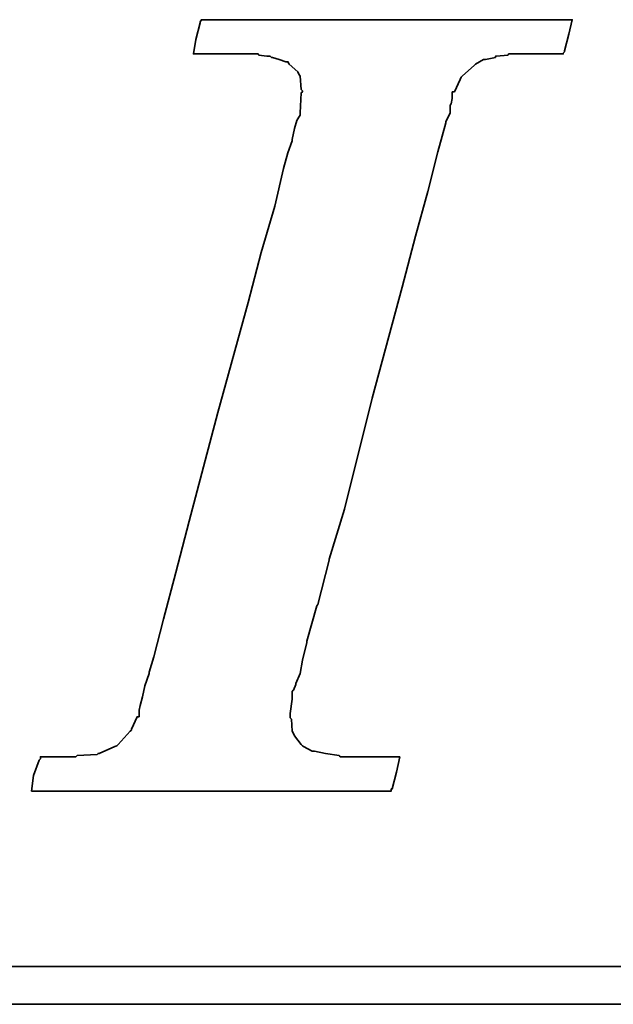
# Model space of a CAD drawing. Header units: millimetres. Extents: x -96 to 611, y -107 to 115.
# Tile 81 of 97: x 396.18 to 397.86, y 2.57 to 5.36. Entities that reach past the tile are written whole.
import ezdxf

# ---------------------------------------------------------------- set-up
doc = ezdxf.new("R2010")
doc.units = ezdxf.units.MM
doc.layers.add('DIM', color=4, linetype='Continuous')
doc.layers.add('layer 1', color=7, linetype='Continuous')

# ---------------------------------------------------------------- blocks, each defined once
blk = doc.blocks.new('TBI MOTION logo(完整正式版)')
at = {"layer": 'layer 1', "color": 22, "lineweight": 35}
for points, knots in [([(-40.59125, -7.94375), (-40.59125, -7.94375), (-40.97375, -7.94375), (-40.97375, -7.94375), (-40.97375, -7.94375), (-40.97375, -7.94375), (-41.38125, -7.94375), (-41.38125, -7.94375), (-41.38125, -7.94375), (-41.38125, -7.94375), (-41.54875, -7.94375), (-41.54875, -7.94375), (-41.54875, -7.94375), (-41.54875, -7.94375), (-41.59875, -7.94375), (-41.59875, -7.94375), (-41.59875, -7.94375), (-41.59875, -7.94375), (-41.88375, -7.94375), (-41.88375, -7.94375), (-41.88375, -7.94375), (-41.88375, -7.94375), (-41.90875, -7.91875), (-41.90875, -7.91875), (-41.90875, -7.91875), (-41.90875, -7.91875), (-42.19875, -7.87125), (-42.19875, -7.87125), (-42.19875, -7.87125), (-42.19875, -7.87125), (-42.43875, -7.82375), (-42.43875, -7.82375), (-42.43875, -7.82375), (-42.43875, -7.82375), (-42.45875, -7.82375), (-42.45875, -7.82375), (-42.45875, -7.82375), (-42.45875, -7.82375), (-42.48625, -7.82375), (-42.48625, -7.82375), (-42.48625, -7.82375), (-42.48625, -7.82375), (-42.67625, -7.72375), (-42.67625, -7.72375), (-42.67625, -7.72375), (-42.67625, -7.72375), (-42.70125, -7.70375), (-42.70125, -7.70375), (-42.70125, -7.70375), (-42.70125, -7.70375), (-42.72375, -7.67875), (-42.72375, -7.67875), (-42.72375, -7.67875), (-42.72375, -7.67875), (-42.86875, -7.48875), (-42.86875, -7.48875), (-42.86875, -7.48875), (-42.86875, -7.48875), (-42.89375, -7.43875), (-42.89375, -7.43875), (-42.89375, -7.43875), (-42.89375, -7.43875), (-42.91875, -7.38875), (-42.91875, -7.38875), (-42.91875, -7.38875), (-42.91875, -7.38875), (-42.93875, -7.12875), (-42.93875, -7.12875), (-42.93875, -7.12875), (-42.93875, -7.12875), (-42.96375, -7.10375), (-42.96375, -7.10375), (-42.96375, -7.10375), (-42.96375, -7.10375), (-42.96375, -7.05375), (-42.96375, -7.05375), (-42.96375, -7.05375), (-42.96375, -7.05375), (-42.96375, -7.00875), (-42.96375, -7.00875), (-42.96375, -7.00875), (-42.96375, -7.00875), (-42.91875, -6.69625), (-42.91875, -6.69625), (-42.91875, -6.69625), (-42.91875, -6.69625), (-42.91875, -6.62375), (-42.91875, -6.62375), (-42.91875, -6.62375), (-42.91875, -6.62375), (-42.91875, -6.59625), (-42.91875, -6.59625), (-42.91875, -6.59625), (-42.91875, -6.59625), (-42.91875, -6.57375), (-42.91875, -6.57375), (-42.91875, -6.57375), (-42.91875, -6.57375), (-42.91875, -6.52875), (-42.91875, -6.52875), (-42.91875, -6.52875), (-42.91875, -6.52875), (-42.89375, -6.50375), (-42.89375, -6.50375), (-42.89375, -6.50375), (-42.89375, -6.50375), (-42.84375, -6.38375), (-42.84375, -6.38375), (-42.84375, -6.38375), (-42.84375, -6.38375), (-42.84375, -6.35875), (-42.84375, -6.35875), (-42.84375, -6.35875), (-42.84375, -6.35875), (-42.74625, -6.14375), (-42.74625, -6.14375), (-42.74625, -6.14375), (-42.74625, -6.14375), (-42.70125, -5.85375), (-42.70125, -5.85375), (-42.70125, -5.85375), (-42.70125, -5.85375), (-42.60375, -5.47125), (-42.60375, -5.47125), (-42.60375, -5.47125), (-42.60375, -5.47125), (-42.60375, -5.44875), (-42.60375, -5.44875), (-42.60375, -5.44875), (-42.60375, -5.44875), (-42.38875, -4.67875), (-42.38875, -4.67875), (-42.38875, -4.67875), (-42.38875, -4.67875), (-42.36375, -4.65375), (-42.36375, -4.65375), (-42.36375, -4.65375), (-42.36375, -4.65375), (-42.12375, -3.69625), (-42.12375, -3.69625), (-42.12375, -3.69625), (-42.12375, -3.69625), (-42.12375, -3.67374), (-42.12375, -3.67374), (-42.12375, -3.67374), (-42.12375, -3.67374), (-41.78875, -2.59374), (-41.78875, -2.59374), (-41.78875, -2.59374), (-41.78875, -2.59374), (-41.18875, -0.19375), (-41.18875, -0.19375), (-41.18875, -0.19375), (-41.18875, -0.19375), (-40.54375, 2.20624), (-40.54375, 2.20624), (-40.54375, 2.20624), (-40.54375, 2.20624), (-40.25375, 3.30875), (-40.25375, 3.30875), (-40.25375, 3.30875), (-40.25375, 3.30875), (-39.98875, 4.27125), (-39.98875, 4.27125), (-39.98875, 4.27125), (-39.98875, 4.27125), (-39.77375, 5.13125), (-39.77375, 5.13125), (-39.77375, 5.13125), (-39.77375, 5.13125), (-39.67875, 5.47125), (-39.67875, 5.47125), (-39.67875, 5.47125), (-39.67875, 5.47125), (-39.60375, 5.75625), (-39.60375, 5.75625), (-39.60375, 5.75625), (-39.60375, 5.75625), (-39.60375, 5.78125), (-39.60375, 5.78125), (-39.60375, 5.78125), (-39.60375, 5.78125), (-39.50875, 5.97125), (-39.50875, 5.97125), (-39.50875, 5.97125), (-39.50875, 5.97125), (-39.50875, 6.13875), (-39.50875, 6.13875), (-39.50875, 6.13875), (-39.50875, 6.13875), (-39.48625, 6.16625), (-39.48625, 6.16625), (-39.48625, 6.16625), (-39.48625, 6.16625), (-39.46125, 6.28625), (-39.46125, 6.28625), (-39.46125, 6.28625), (-39.46125, 6.28625), (-39.46125, 6.42625), (-39.46125, 6.42625), (-39.46125, 6.42625), (-39.46125, 6.42625), (-39.41375, 6.42625), (-39.41375, 6.42625), (-39.41375, 6.42625), (-39.41375, 6.42625), (-39.29375, 6.69125), (-39.29375, 6.69125), (-39.29375, 6.69125), (-39.29375, 6.69125), (-39.26875, 6.74125), (-39.26875, 6.74125), (-39.26875, 6.74125), (-39.26875, 6.74125), (-39.24375, 6.76625), (-39.24375, 6.76625), (-39.24375, 6.76625), (-39.24375, 6.76625), (-38.98375, 7.00624), (-38.98375, 7.00624), (-38.98375, 7.00624), (-38.98375, 7.00624), (-38.95625, 7.02624), (-38.95625, 7.02624), (-38.95625, 7.02624), (-38.95625, 7.02624), (-38.78875, 7.12624), (-38.78875, 7.12624), (-38.78875, 7.12624), (-38.78875, 7.12624), (-38.76375, 7.12624), (-38.76375, 7.12624), (-38.76375, 7.12624), (-38.76375, 7.12624), (-38.74375, 7.12624), (-38.74375, 7.12624), (-38.74375, 7.12624), (-38.74375, 7.12624), (-38.52875, 7.17125), (-38.52875, 7.17125), (-38.52875, 7.17125), (-38.52875, 7.17125), (-38.52875, 7.19624), (-38.52875, 7.19624), (-38.52875, 7.19624), (-38.52875, 7.19624), (-38.50375, 7.19624), (-38.50375, 7.19624), (-38.50375, 7.19624), (-38.50375, 7.19624), (-38.26125, 7.21875), (-38.26125, 7.21875), (-38.26125, 7.21875), (-38.26125, 7.21875), (-38.23875, 7.24624), (-38.23875, 7.24624), (-38.23875, 7.24624), (-38.23875, 7.24624), (-38.21625, 7.24624), (-38.21625, 7.24624), (-38.21625, 7.24624), (-38.21625, 7.24624), (-38.18875, 7.24624), (-38.18875, 7.24624), (-38.18875, 7.24624), (-38.18875, 7.24624), (-37.90375, 7.24624), (-37.90375, 7.24624), (-37.90375, 7.24624), (-37.90375, 7.24624), (-37.85375, 7.24624), (-37.85375, 7.24624), (-37.85375, 7.24624), (-37.85375, 7.24624), (-37.75875, 7.24624), (-37.75875, 7.24624), (-37.75875, 7.24624), (-37.75875, 7.24624), (-37.42375, 7.24624), (-37.42375, 7.24624), (-37.42375, 7.24624), (-37.42375, 7.24624), (-37.08875, 7.24624), (-37.08875, 7.24624), (-37.08875, 7.24624), (-37.08875, 7.24624), (-37.06375, 7.24624), (-37.06375, 7.24624), (-37.06375, 7.24624), (-37.06375, 7.24624), (-37.06375, 7.26624), (-37.06375, 7.26624), (-37.06375, 7.26624), (-37.06375, 7.26624), (-37.03875, 7.29125), (-37.03875, 7.29125), (-37.03875, 7.29125), (-37.03875, 7.29125), (-37.03875, 7.31625), (-37.03875, 7.31625), (-37.03875, 7.31625), (-37.03875, 7.31625), (-36.94125, 7.67625), (-36.94125, 7.67625), (-36.94125, 7.67625), (-36.94125, 7.67625), (-36.86875, 7.98625), (-36.86875, 7.98625), (-36.86875, 7.98625), (-36.86875, 7.98625), (-36.98875, 7.98625), (-36.98875, 7.98625), (-36.98875, 7.98625), (-36.98875, 7.98625), (-37.42375, 7.98625), (-37.42375, 7.98625), (-37.42375, 7.98625), (-37.42375, 7.98625), (-37.94875, 7.98625), (-37.94875, 7.98625), (-37.94875, 7.98625), (-37.94875, 7.98625), (-38.57375, 7.98625), (-38.57375, 7.98625), (-38.57375, 7.98625), (-38.57375, 7.98625), (-39.29375, 7.98625), (-39.29375, 7.98625), (-39.29375, 7.98625), (-39.29375, 7.98625), (-40.82875, 7.98625), (-40.82875, 7.98625), (-40.82875, 7.98625), (-40.82875, 7.98625), (-42.36375, 7.98625), (-42.36375, 7.98625), (-42.36375, 7.98625), (-42.36375, 7.98625), (-43.08375, 7.98625), (-43.08375, 7.98625), (-43.08375, 7.98625), (-43.08375, 7.98625), (-43.70875, 7.98625), (-43.70875, 7.98625), (-43.70875, 7.98625), (-43.70875, 7.98625), (-44.23375, 7.98625), (-44.23375, 7.98625), (-44.23375, 7.98625), (-44.23375, 7.98625), (-44.66875, 7.98625), (-44.66875, 7.98625), (-44.66875, 7.98625), (-44.66875, 7.98625), (-44.88375, 7.98625), (-44.88375, 7.98625), (-44.88375, 7.98625), (-44.88375, 7.98625), (-44.90875, 7.94125), (-44.90875, 7.94125), (-44.90875, 7.94125), (-44.90875, 7.94125), (-44.90875, 7.91625), (-44.90875, 7.91625), (-44.90875, 7.91625), (-44.90875, 7.91625), (-45.00375, 7.55625), (-45.00375, 7.55625), (-45.00375, 7.55625), (-45.00375, 7.55625), (-45.05375, 7.24624), (-45.05375, 7.24624), (-45.05375, 7.24624), (-45.05375, 7.24624), (-44.61875, 7.24624), (-44.61875, 7.24624), (-44.61875, 7.24624), (-44.61875, 7.24624), (-44.11375, 7.24624), (-44.11375, 7.24624), (-44.11375, 7.24624), (-44.11375, 7.24624), (-43.99375, 7.24624), (-43.99375, 7.24624), (-43.99375, 7.24624), (-43.99375, 7.24624), (-43.94625, 7.24624), (-43.94625, 7.24624), (-43.94625, 7.24624), (-43.94625, 7.24624), (-43.92374, 7.24624), (-43.92374, 7.24624), (-43.92374, 7.24624), (-43.92374, 7.24624), (-43.65875, 7.24624), (-43.65875, 7.24624), (-43.65875, 7.24624), (-43.65875, 7.24624), (-43.63875, 7.21875), (-43.63875, 7.21875), (-43.63875, 7.21875), (-43.63875, 7.21875), (-43.46875, 7.19624), (-43.46875, 7.19624), (-43.46875, 7.19624), (-43.46875, 7.19624), (-43.39875, 7.19624), (-43.39875, 7.19624), (-43.39875, 7.19624), (-43.39875, 7.19624), (-43.37125, 7.17125), (-43.37125, 7.17125), (-43.37125, 7.17125), (-43.37125, 7.17125), (-43.34875, 7.17125), (-43.34875, 7.17125), (-43.34875, 7.17125), (-43.34875, 7.17125), (-43.20375, 7.12624), (-43.20375, 7.12624), (-43.20375, 7.12624), (-43.20375, 7.12624), (-43.05875, 7.07624), (-43.05875, 7.07624), (-43.05875, 7.07624), (-43.05875, 7.07624), (-43.01375, 7.07624), (-43.01375, 7.07624), (-43.01375, 7.07624), (-43.01375, 7.07624), (-42.98875, 7.02624), (-42.98875, 7.02624), (-42.98875, 7.02624), (-42.98875, 7.02624), (-42.79875, 6.86125), (-42.79875, 6.86125), (-42.79875, 6.86125), (-42.79875, 6.86125), (-42.77375, 6.81125), (-42.77375, 6.81125), (-42.77375, 6.81125), (-42.77375, 6.81125), (-42.74625, 6.76625), (-42.74625, 6.76625), (-42.74625, 6.76625), (-42.74625, 6.76625), (-42.72375, 6.47625), (-42.72375, 6.47625), (-42.72375, 6.47625), (-42.72375, 6.47625), (-42.70125, 6.45124), (-42.70125, 6.45124), (-42.70125, 6.45124), (-42.70125, 6.45124), (-42.70125, 6.42625), (-42.70125, 6.42625), (-42.70125, 6.42625), (-42.70125, 6.42625), (-42.72375, 6.40625), (-42.72375, 6.40625), (-42.72375, 6.40625), (-42.72375, 6.40625), (-42.74625, 5.97125), (-42.74625, 5.97125), (-42.74625, 5.97125), (-42.74625, 5.97125), (-42.74625, 5.94625), (-42.74625, 5.94625), (-42.74625, 5.94625), (-42.74625, 5.94625), (-42.74625, 5.92625), (-42.74625, 5.92625), (-42.74625, 5.92625), (-42.74625, 5.92625), (-42.77375, 5.87625), (-42.77375, 5.87625), (-42.77375, 5.87625), (-42.77375, 5.87625), (-42.81875, 5.80625), (-42.81875, 5.80625), (-42.81875, 5.80625), (-42.81875, 5.80625), (-42.86875, 5.63625), (-42.86875, 5.63625), (-42.86875, 5.63625), (-42.86875, 5.63625), (-42.91875, 5.39625), (-42.91875, 5.39625), (-42.91875, 5.39625), (-42.91875, 5.39625), (-42.91875, 5.37124), (-42.91875, 5.37124), (-42.91875, 5.37124), (-42.91875, 5.37124), (-43.01375, 5.10874), (-43.01375, 5.10874), (-43.01375, 5.10874), (-43.01375, 5.10874), (-43.10875, 4.77124), (-43.10875, 4.77124), (-43.10875, 4.77124), (-43.10875, 4.77124), (-43.29875, 3.95625), (-43.29875, 3.95625), (-43.29875, 3.95625), (-43.29875, 3.95625), (-43.58875, 2.95125), (-43.58875, 2.95125), (-43.58875, 2.95125), (-43.58875, 2.95125), (-43.87375, 1.87125), (-43.87375, 1.87125), (-43.87375, 1.87125), (-43.87375, 1.87125), (-44.52625, -0.50374), (-44.52625, -0.50374), (-44.52625, -0.50374), (-44.52625, -0.50374), (-45.14875, -2.85375), (-45.14875, -2.85375), (-45.14875, -2.85375), (-45.14875, -2.85375), (-45.43375, -3.95875), (-45.43375, -3.95875), (-45.43375, -3.95875), (-45.43375, -3.95875), (-45.69875, -4.96875), (-45.69875, -4.96875), (-45.69875, -4.96875), (-45.69875, -4.96875), (-45.91375, -5.78375), (-45.91375, -5.78375), (-45.91375, -5.78375), (-45.91375, -5.78375), (-46.01375, -6.11875), (-46.01375, -6.11875), (-46.01375, -6.11875), (-46.01375, -6.11875), (-46.01375, -6.14375), (-46.01375, -6.14375), (-46.01375, -6.14375), (-46.01375, -6.14375), (-46.10875, -6.40875), (-46.10875, -6.40875), (-46.10875, -6.40875), (-46.10875, -6.40875), (-46.15375, -6.64875), (-46.15375, -6.64875), (-46.15375, -6.64875), (-46.15375, -6.64875), (-46.20375, -6.83875), (-46.20375, -6.83875), (-46.20375, -6.83875), (-46.20375, -6.83875), (-46.22875, -6.93375), (-46.22875, -6.93375), (-46.22875, -6.93375), (-46.22875, -6.93375), (-46.22875, -7.07875), (-46.22875, -7.07875), (-46.22875, -7.07875), (-46.22875, -7.07875), (-46.27375, -7.07875), (-46.27375, -7.07875), (-46.27375, -7.07875), (-46.27375, -7.07875), (-46.39375, -7.34375), (-46.39375, -7.34375), (-46.39375, -7.34375), (-46.39375, -7.34375), (-46.39375, -7.36875), (-46.39375, -7.36875), (-46.39375, -7.36875), (-46.39375, -7.36875), (-46.42125, -7.38875), (-46.42125, -7.38875), (-46.42125, -7.38875), (-46.42125, -7.38875), (-46.68375, -7.67875), (-46.68375, -7.67875), (-46.68375, -7.67875), (-46.68375, -7.67875), (-46.70875, -7.70375), (-46.70875, -7.70375), (-46.70875, -7.70375), (-46.70875, -7.70375), (-46.75375, -7.72375), (-46.75375, -7.72375), (-46.75375, -7.72375), (-46.75375, -7.72375), (-47.08875, -7.87125), (-47.08875, -7.87125), (-47.08875, -7.87125), (-47.08875, -7.87125), (-47.11625, -7.87125), (-47.11625, -7.87125), (-47.11625, -7.87125), (-47.11625, -7.87125), (-47.13875, -7.89375), (-47.13875, -7.89375), (-47.13875, -7.89375), (-47.13875, -7.89375), (-47.56875, -7.91875), (-47.56875, -7.91875), (-47.56875, -7.91875), (-47.56875, -7.91875), (-47.59625, -7.94375), (-47.59625, -7.94375), (-47.59625, -7.94375), (-47.59625, -7.94375), (-47.64375, -7.94375), (-47.64375, -7.94375), (-47.64375, -7.94375), (-47.64375, -7.94375), (-47.73625, -7.94375), (-47.73625, -7.94375), (-47.73625, -7.94375), (-47.73625, -7.94375), (-48.07375, -7.94375), (-48.07375, -7.94375), (-48.07375, -7.94375), (-48.07375, -7.94375), (-48.36125, -7.94375), (-48.36125, -7.94375), (-48.36125, -7.94375), (-48.36125, -7.94375), (-48.36125, -7.96625), (-48.36125, -7.96625), (-48.36125, -7.96625), (-48.36125, -7.96625), (-48.36125, -7.99125), (-48.36125, -7.99125), (-48.36125, -7.99125), (-48.36125, -7.99125), (-48.38875, -8.01375), (-48.38875, -8.01375), (-48.38875, -8.01375), (-48.38875, -8.01375), (-48.50875, -8.34875), (-48.50875, -8.34875), (-48.50875, -8.34875), (-48.50875, -8.34875), (-48.55375, -8.68625), (-48.55375, -8.68625), (-48.55375, -8.68625), (-48.55375, -8.68625), (-48.45875, -8.68625), (-48.45875, -8.68625), (-48.45875, -8.68625), (-48.45875, -8.68625), (-48.07375, -8.68625), (-48.07375, -8.68625), (-48.07375, -8.68625), (-48.07375, -8.68625), (-47.52375, -8.68625), (-47.52375, -8.68625), (-47.52375, -8.68625), (-47.52375, -8.68625), (-46.92375, -8.68625), (-46.92375, -8.68625), (-46.92375, -8.68625), (-46.92375, -8.68625), (-46.25375, -8.68625), (-46.25375, -8.68625), (-46.25375, -8.68625), (-46.25375, -8.68625), (-46.20375, -8.68625), (-46.20375, -8.68625), (-46.20375, -8.68625), (-46.20375, -8.68625), (-44.71375, -8.68625), (-44.71375, -8.68625), (-44.71375, -8.68625), (-44.71375, -8.68625), (-43.22875, -8.68625), (-43.22875, -8.68625), (-43.22875, -8.68625), (-43.22875, -8.68625), (-42.55875, -8.68625), (-42.55875, -8.68625), (-42.55875, -8.68625), (-42.55875, -8.68625), (-42.50875, -8.68625), (-42.50875, -8.68625), (-42.50875, -8.68625), (-42.50875, -8.68625), (-41.93375, -8.68625), (-41.93375, -8.68625), (-41.93375, -8.68625), (-41.93375, -8.68625), (-41.38125, -8.68625), (-41.38125, -8.68625), (-41.38125, -8.68625), (-41.38125, -8.68625), (-40.97375, -8.68625), (-40.97375, -8.68625), (-40.97375, -8.68625), (-40.97375, -8.68625), (-40.78125, -8.68625), (-40.78125, -8.68625), (-40.78125, -8.68625), (-40.78125, -8.68625), (-40.78125, -8.63875), (-40.78125, -8.63875), (-40.78125, -8.63875), (-40.78125, -8.63875), (-40.75875, -8.63875), (-40.75875, -8.63875), (-40.75875, -8.63875), (-40.75875, -8.63875), (-40.66375, -8.27875), (-40.66375, -8.27875), (-40.66375, -8.27875), (-40.66375, -8.27875), (-40.59125, -7.94375), (-40.59125, -7.94375)], [0, 0, 0, 0, 0.00558659, 0.00558659, 0.00558659, 0.00558659, 0.01117318, 0.01117318, 0.01117318, 0.01117318, 0.01675978, 0.01675978, 0.01675978, 0.01675978, 0.02234637, 0.02234637, 0.02234637, 0.02234637, 0.02793296, 0.02793296, 0.02793296, 0.02793296, 0.03351955, 0.03351955, 0.03351955, 0.03351955, 0.03910615, 0.03910615, 0.03910615, 0.03910615, 0.04469274, 0.04469274, 0.04469274, 0.04469274, 0.05027933, 0.05027933, 0.05027933, 0.05027933, 0.05586592, 0.05586592, 0.05586592, 0.05586592, 0.06145251, 0.06145251, 0.06145251, 0.06145251, 0.06703911, 0.06703911, 0.06703911, 0.06703911, 0.0726257, 0.0726257, 0.0726257, 0.0726257, 0.07821229, 0.07821229, 0.07821229, 0.07821229, 0.08379888, 0.08379888, 0.08379888, 0.08379888, 0.08938547, 0.08938547, 0.08938547, 0.08938547, 0.09497207, 0.09497207, 0.09497207, 0.09497207, 0.10055866, 0.10055866, 0.10055866, 0.10055866, 0.10614525, 0.10614525, 0.10614525, 0.10614525, 0.11173184, 0.11173184, 0.11173184, 0.11173184, 0.11731844, 0.11731844, 0.11731844, 0.11731844, 0.12290503, 0.12290503, 0.12290503, 0.12290503, 0.12849162, 0.12849162, 0.12849162, 0.12849162, 0.13407821, 0.13407821, 0.13407821, 0.13407821, 0.1396648, 0.1396648, 0.1396648, 0.1396648, 0.1452514, 0.1452514, 0.1452514, 0.1452514, 0.15083799, 0.15083799, 0.15083799, 0.15083799, 0.15642458, 0.15642458, 0.15642458, 0.15642458, 0.16201117, 0.16201117, 0.16201117, 0.16201117, 0.16759777, 0.16759777, 0.16759777, 0.16759777, 0.17318436, 0.17318436, 0.17318436, 0.17318436, 0.17877095, 0.17877095, 0.17877095, 0.17877095, 0.18435754, 0.18435754, 0.18435754, 0.18435754, 0.18994413, 0.18994413, 0.18994413, 0.18994413, 0.19553073, 0.19553073, 0.19553073, 0.19553073, 0.20111732, 0.20111732, 0.20111732, 0.20111732, 0.20670391, 0.20670391, 0.20670391, 0.20670391, 0.2122905, 0.2122905, 0.2122905, 0.2122905, 0.21787709, 0.21787709, 0.21787709, 0.21787709, 0.22346369, 0.22346369, 0.22346369, 0.22346369, 0.22905028, 0.22905028, 0.22905028, 0.22905028, 0.23463687, 0.23463687, 0.23463687, 0.23463687, 0.24022346, 0.24022346, 0.24022346, 0.24022346, 0.24581006, 0.24581006, 0.24581006, 0.24581006, 0.25139665, 0.25139665, 0.25139665, 0.25139665, 0.25698324, 0.25698324, 0.25698324, 0.25698324, 0.26256983, 0.26256983, 0.26256983, 0.26256983, 0.26815642, 0.26815642, 0.26815642, 0.26815642, 0.27374302, 0.27374302, 0.27374302, 0.27374302, 0.27932961, 0.27932961, 0.27932961, 0.27932961, 0.2849162, 0.2849162, 0.2849162, 0.2849162, 0.29050279, 0.29050279, 0.29050279, 0.29050279, 0.29608939, 0.29608939, 0.29608939, 0.29608939, 0.30167598, 0.30167598, 0.30167598, 0.30167598, 0.30726257, 0.30726257, 0.30726257, 0.30726257, 0.31284916, 0.31284916, 0.31284916, 0.31284916, 0.31843575, 0.31843575, 0.31843575, 0.31843575, 0.32402235, 0.32402235, 0.32402235, 0.32402235, 0.32960894, 0.32960894, 0.32960894, 0.32960894, 0.33519553, 0.33519553, 0.33519553, 0.33519553, 0.34078212, 0.34078212, 0.34078212, 0.34078212, 0.34636872, 0.34636872, 0.34636872, 0.34636872, 0.35195531, 0.35195531, 0.35195531, 0.35195531, 0.3575419, 0.3575419, 0.3575419, 0.3575419, 0.36312849, 0.36312849, 0.36312849, 0.36312849, 0.36871508, 0.36871508, 0.36871508, 0.36871508, 0.37430168, 0.37430168, 0.37430168, 0.37430168, 0.37988827, 0.37988827, 0.37988827, 0.37988827, 0.38547486, 0.38547486, 0.38547486, 0.38547486, 0.39106145, 0.39106145, 0.39106145, 0.39106145, 0.39664804, 0.39664804, 0.39664804, 0.39664804, 0.40223464, 0.40223464, 0.40223464, 0.40223464, 0.40782123, 0.40782123, 0.40782123, 0.40782123, 0.41340782, 0.41340782, 0.41340782, 0.41340782, 0.41899441, 0.41899441, 0.41899441, 0.41899441, 0.42458101, 0.42458101, 0.42458101, 0.42458101, 0.4301676, 0.4301676, 0.4301676, 0.4301676, 0.43575419, 0.43575419, 0.43575419, 0.43575419, 0.44134078, 0.44134078, 0.44134078, 0.44134078, 0.44692737, 0.44692737, 0.44692737, 0.44692737, 0.45251397, 0.45251397, 0.45251397, 0.45251397, 0.45810056, 0.45810056, 0.45810056, 0.45810056, 0.46368715, 0.46368715, 0.46368715, 0.46368715, 0.46927374, 0.46927374, 0.46927374, 0.46927374, 0.47486034, 0.47486034, 0.47486034, 0.47486034, 0.48044693, 0.48044693, 0.48044693, 0.48044693, 0.48603352, 0.48603352, 0.48603352, 0.48603352, 0.49162011, 0.49162011, 0.49162011, 0.49162011, 0.4972067, 0.4972067, 0.4972067, 0.4972067, 0.5027933, 0.5027933, 0.5027933, 0.5027933, 0.50837989, 0.50837989, 0.50837989, 0.50837989, 0.51396648, 0.51396648, 0.51396648, 0.51396648, 0.51955307, 0.51955307, 0.51955307, 0.51955307, 0.52513966, 0.52513966, 0.52513966, 0.52513966, 0.53072626, 0.53072626, 0.53072626, 0.53072626, 0.53631285, 0.53631285, 0.53631285, 0.53631285, 0.54189944, 0.54189944, 0.54189944, 0.54189944, 0.54748603, 0.54748603, 0.54748603, 0.54748603, 0.55307263, 0.55307263, 0.55307263, 0.55307263, 0.55865922, 0.55865922, 0.55865922, 0.55865922, 0.56424581, 0.56424581, 0.56424581, 0.56424581, 0.5698324, 0.5698324, 0.5698324, 0.5698324, 0.57541899, 0.57541899, 0.57541899, 0.57541899, 0.58100559, 0.58100559, 0.58100559, 0.58100559, 0.58659218, 0.58659218, 0.58659218, 0.58659218, 0.59217877, 0.59217877, 0.59217877, 0.59217877, 0.59776536, 0.59776536, 0.59776536, 0.59776536, 0.60335196, 0.60335196, 0.60335196, 0.60335196, 0.60893855, 0.60893855, 0.60893855, 0.60893855, 0.61452514, 0.61452514, 0.61452514, 0.61452514, 0.62011173, 0.62011173, 0.62011173, 0.62011173, 0.62569832, 0.62569832, 0.62569832, 0.62569832, 0.63128492, 0.63128492, 0.63128492, 0.63128492, 0.63687151, 0.63687151, 0.63687151, 0.63687151, 0.6424581, 0.6424581, 0.6424581, 0.6424581, 0.64804469, 0.64804469, 0.64804469, 0.64804469, 0.65363128, 0.65363128, 0.65363128, 0.65363128, 0.65921788, 0.65921788, 0.65921788, 0.65921788, 0.66480447, 0.66480447, 0.66480447, 0.66480447, 0.67039106, 0.67039106, 0.67039106, 0.67039106, 0.67597765, 0.67597765, 0.67597765, 0.67597765, 0.68156425, 0.68156425, 0.68156425, 0.68156425, 0.68715084, 0.68715084, 0.68715084, 0.68715084, 0.69273743, 0.69273743, 0.69273743, 0.69273743, 0.69832402, 0.69832402, 0.69832402, 0.69832402, 0.70391061, 0.70391061, 0.70391061, 0.70391061, 0.70949721, 0.70949721, 0.70949721, 0.70949721, 0.7150838, 0.7150838, 0.7150838, 0.7150838, 0.72067039, 0.72067039, 0.72067039, 0.72067039, 0.72625698, 0.72625698, 0.72625698, 0.72625698, 0.73184358, 0.73184358, 0.73184358, 0.73184358, 0.73743017, 0.73743017, 0.73743017, 0.73743017, 0.74301676, 0.74301676, 0.74301676, 0.74301676, 0.74860335, 0.74860335, 0.74860335, 0.74860335, 0.75418994, 0.75418994, 0.75418994, 0.75418994, 0.75977654, 0.75977654, 0.75977654, 0.75977654, 0.76536313, 0.76536313, 0.76536313, 0.76536313, 0.77094972, 0.77094972, 0.77094972, 0.77094972, 0.77653631, 0.77653631, 0.77653631, 0.77653631, 0.78212291, 0.78212291, 0.78212291, 0.78212291, 0.7877095, 0.7877095, 0.7877095, 0.7877095, 0.79329609, 0.79329609, 0.79329609, 0.79329609, 0.79888268, 0.79888268, 0.79888268, 0.79888268, 0.80446927, 0.80446927, 0.80446927, 0.80446927, 0.81005587, 0.81005587, 0.81005587, 0.81005587, 0.81564246, 0.81564246, 0.81564246, 0.81564246, 0.82122905, 0.82122905, 0.82122905, 0.82122905, 0.82681564, 0.82681564, 0.82681564, 0.82681564, 0.83240223, 0.83240223, 0.83240223, 0.83240223, 0.83798883, 0.83798883, 0.83798883, 0.83798883, 0.84357542, 0.84357542, 0.84357542, 0.84357542, 0.84916201, 0.84916201, 0.84916201, 0.84916201, 0.8547486, 0.8547486, 0.8547486, 0.8547486, 0.8603352, 0.8603352, 0.8603352, 0.8603352, 0.86592179, 0.86592179, 0.86592179, 0.86592179, 0.87150838, 0.87150838, 0.87150838, 0.87150838, 0.87709497, 0.87709497, 0.87709497, 0.87709497, 0.88268156, 0.88268156, 0.88268156, 0.88268156, 0.88826816, 0.88826816, 0.88826816, 0.88826816, 0.89385475, 0.89385475, 0.89385475, 0.89385475, 0.89944134, 0.89944134, 0.89944134, 0.89944134, 0.90502793, 0.90502793, 0.90502793, 0.90502793, 0.91061453, 0.91061453, 0.91061453, 0.91061453, 0.91620112, 0.91620112, 0.91620112, 0.91620112, 0.92178771, 0.92178771, 0.92178771, 0.92178771, 0.9273743, 0.9273743, 0.9273743, 0.9273743, 0.93296089, 0.93296089, 0.93296089, 0.93296089, 0.93854749, 0.93854749, 0.93854749, 0.93854749, 0.94413408, 0.94413408, 0.94413408, 0.94413408, 0.94972067, 0.94972067, 0.94972067, 0.94972067, 0.95530726, 0.95530726, 0.95530726, 0.95530726, 0.96089385, 0.96089385, 0.96089385, 0.96089385, 0.96648045, 0.96648045, 0.96648045, 0.96648045, 0.97206704, 0.97206704, 0.97206704, 0.97206704, 0.97765363, 0.97765363, 0.97765363, 0.97765363, 0.98324022, 0.98324022, 0.98324022, 0.98324022, 0.98882682, 0.98882682, 0.98882682, 0.98882682, 0.99441341, 0.99441341, 0.99441341, 0.99441341, 1, 1, 1, 1]), ([(75.90875, -9.47875), (75.90875, -9.47875), (75.90875, -12.28625), (75.90875, -12.28625), (75.90875, -12.28625), (75.90875, -12.28625), (75.90875, -12.47875), (75.90875, -12.47875), (75.90875, -12.47875), (75.90875, -12.47875), (75.71625, -12.47875), (75.71625, -12.47875), (75.71625, -12.47875), (75.71625, -12.47875), (-88.32875, -12.47875), (-88.32875, -12.47875), (-88.32875, -12.47875), (-88.32875, -12.47875), (-88.32875, -13.29375), (-88.32875, -13.29375), (-88.32875, -13.29375), (-88.32875, -13.29375), (82.89125, -13.29375), (82.89125, -13.29375), (82.89125, -13.29375), (82.89125, -13.29375), (75.90875, -9.47875), (75.90875, -9.47875)], [0, 0, 0, 0, 0.14285714, 0.14285714, 0.14285714, 0.14285714, 0.28571429, 0.28571429, 0.28571429, 0.28571429, 0.42857143, 0.42857143, 0.42857143, 0.42857143, 0.57142857, 0.57142857, 0.57142857, 0.57142857, 0.71428571, 0.71428571, 0.71428571, 0.71428571, 0.85714286, 0.85714286, 0.85714286, 0.85714286, 1, 1, 1, 1])]:
    blk.add_open_spline(points, degree=3, knots=knots, dxfattribs=at)

msp = doc.modelspace()

# ---------------------------------------------------------------- block references
at = {"layer": 'DIM', "xscale": 0.1310399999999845, "yscale": 0.1310399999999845, "zscale": 0.1310399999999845}
msp.add_blockref('TBI MOTION logo(完整正式版)', (402.5729, 4.31), dxfattribs=at)

doc.saveas('drawing.dxf')
